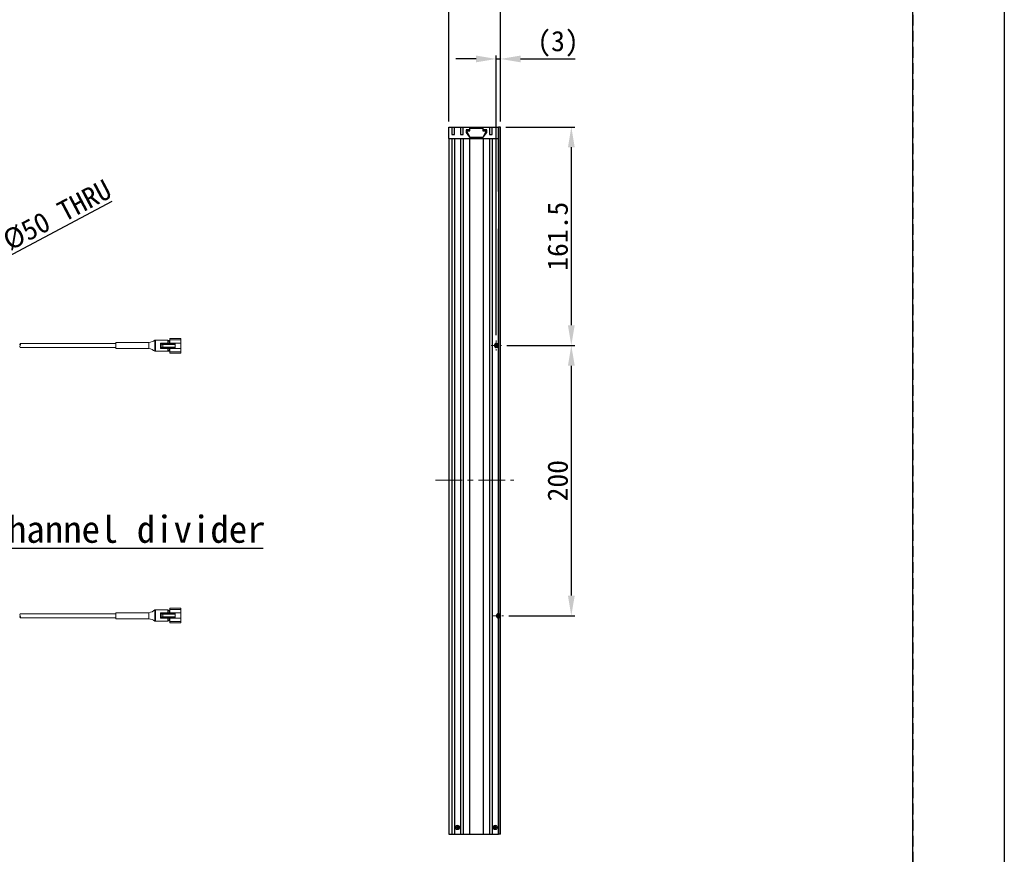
# Model space of a CAD drawing. Header units: millimetres. Extents: x 0 to 420, y 0 to 297.
# Tile 4 of 9: x 274 to 420, y 109 to 233. Entities that reach past the tile are written whole.
import ezdxf
from ezdxf import colors
from ezdxf.entities.mleader import LeaderData, LeaderLine
from ezdxf.math import Vec2, Vec3

# ---------------------------------------------------------------- set-up
doc = ezdxf.new("R2010")
doc.units = ezdxf.units.MM
doc.header["$LTSCALE"] = 0.25
doc.linetypes.add('CENTER', pattern=[50.8, 31.75, -6.35, 6.35, -6.35])
doc.linetypes.add('HIDDEN', pattern=[9.525, 6.35, -3.175])
for name, color, linetype, lineweight in [('BASE', 7, 'Continuous', 25), ('C-SIDE COVER', 7, 'Continuous', 25), ('CABLE 3P', 7, 'Continuous', 20), ('CENTER', 1, 'CENTER', 13), ('DIMENSION', 6, 'Continuous', 15), ('MXB7785', 7, 'Continuous', 20), ('SIDE COVER', 7, 'Continuous', 25), ('T-NUT', 7, 'Continuous', 20)]:
    doc.layers.add(name, color=color, linetype=linetype, lineweight=lineweight)
doc.layers.add('FORM', color=252, linetype='Continuous')
doc.layers.add('PAPER', color=254, linetype='Continuous', plot=False)
doc.styles.add('VS Standard', font='msgothic.ttc', dxfattribs={"height": 3})
doc.dimstyles.new('VS Standard x0.2', dxfattribs={"dimtxt": 3, "dimasz": 3, "dimexe": 0.5, "dimexo": 0.8, "dimgap": 0.5, "dimtad": 3, "dimlfac": 5, "dimrnd": 0.0001, "dimzin": 9, "dimdsep": 46, "dimtxsty": 'VS Standard', "dimcen": 0, "dimaunit": 1, "dimadec": 0, "dimazin": 2, "dimtfac": 1, "dimtmove": 0, "dimatfit": 2, "dimfxl": 1, "dimtolj": 1, "dimtzin": 0, "dimarcsym": 0})

# ---------------------------------------------------------------- blocks, each defined once
blk = doc.blocks.new('*D8')
at = {"layer": 'Defpoints', "color": 0}
for p in [(345.5, 235.86), (337.9, 217.01), (345.5, 217.01)]:
    blk.add_point(p, dxfattribs=at)
at = {"layer": 'DIMENSION', "color": 0, "lineweight": -2}
for p, q in [((337.9, 217.81), (337.9, 236.36)), ((340.9, 235.86), (342.5, 235.86)), ((345.5, 217.81), (345.5, 236.36))]:
    blk.add_line(p, q, dxfattribs=at)
at = {"layer": 'DIMENSION', "color": 0}
for points in [[(340.9, 236.36), (340.9, 235.36), (337.9, 235.86)], [(342.5, 235.36), (342.5, 236.36), (345.5, 235.86)]]:
    blk.add_solid(points, dxfattribs=at)
at = {"layer": 'DIMENSION', "color": 0, "insert": (341.7, 237.86), "char_height": 3, "attachment_point": 5, "style": 'VS Standard'}
blk.add_mtext('\\A1;38', dxfattribs=at)
blk = doc.blocks.new('*D9')
at = {"layer": 'Defpoints', "color": 0}
for p in [(214.42, 167.04), (205.58, 162.37)]:
    blk.add_point(p, dxfattribs=at)
at = {"layer": 'DIMENSION', "color": 0, "lineweight": -2}
for p, q in [((214.42, 167.04), (288.13, 206.03)), ((205.58, 162.37), (214.42, 167.04)), ((205.58, 162.37), (211.77, 165.64))]:
    blk.add_line(p, q, dxfattribs=at)
at = {"layer": 'DIMENSION', "color": 0}
for points in [[(212, 165.2), (211.53, 166.08), (214.42, 167.04)], [(208, 164.21), (208.47, 163.33), (205.58, 162.37)]]:
    blk.add_solid(points, dxfattribs=at)
at = {"layer": 'DIMENSION', "color": 0, "insert": (279.97, 203.98), "char_height": 3, "attachment_point": 5, "rotation": 27.8733, "style": 'VS Standard'}
blk.add_mtext('\\A1;\\A1;%%c50 THRU', dxfattribs=at)
blk = doc.blocks.new('*D15')
at = {"layer": 'Defpoints', "color": 0}
for p in [(345.5, 227.08), (345.5, 217.01), (344.9, 185.45)]:
    blk.add_point(p, dxfattribs=at)
at = {"layer": 'DIMENSION', "color": 0, "lineweight": -2}
for p, q in [((341.9, 227.08), (338.9, 227.08)), ((344.9, 186.25), (344.9, 227.58)), ((344.9, 227.08), (345.5, 227.08)), ((345.5, 217.81), (345.5, 227.58)), ((348.5, 227.08), (356.54, 227.08))]:
    blk.add_line(p, q, dxfattribs=at)
at = {"layer": 'DIMENSION', "color": 0}
for points in [[(341.9, 226.58), (341.9, 227.58), (344.9, 227.08)], [(348.5, 227.58), (348.5, 226.58), (345.5, 227.08)]]:
    blk.add_solid(points, dxfattribs=at)
at = {"layer": 'DIMENSION', "color": 0, "insert": (354.02, 229.33), "char_height": 3, "attachment_point": 5, "style": 'VS Standard'}
blk.add_mtext('\\A1;\\A1;(3)', dxfattribs=at)
blk = doc.blocks.new('*D16')
at = {"layer": 'Defpoints', "color": 0}
for p in [(345.5, 217.01), (345.65, 184.7), (355.99, 184.7)]:
    blk.add_point(p, dxfattribs=at)
at = {"layer": 'DIMENSION', "color": 0, "lineweight": -2}
for p, q in [((346.3, 217.01), (356.49, 217.01)), ((355.99, 214.01), (355.99, 187.7)), ((346.45, 184.7), (356.49, 184.7))]:
    blk.add_line(p, q, dxfattribs=at)
at = {"layer": 'DIMENSION', "color": 0}
for points in [[(356.49, 214.01), (355.49, 214.01), (355.99, 217.01)], [(355.49, 187.7), (356.49, 187.7), (355.99, 184.7)]]:
    blk.add_solid(points, dxfattribs=at)
at = {"layer": 'DIMENSION', "color": 0, "insert": (353.99, 200.85), "char_height": 3, "attachment_point": 5, "rotation": 90, "style": 'VS Standard'}
blk.add_mtext('\\A1;161.5', dxfattribs=at)
blk = doc.blocks.new('*D17')
at = {"layer": 'Defpoints', "color": 0}
for p in [(345.65, 184.7), (345.95, 144.71), (355.99, 144.71)]:
    blk.add_point(p, dxfattribs=at)
at = {"layer": 'DIMENSION', "color": 0, "lineweight": -2}
for p, q in [((346.45, 184.7), (356.49, 184.7)), ((355.99, 181.7), (355.99, 147.71)), ((346.75, 144.71), (356.49, 144.71))]:
    blk.add_line(p, q, dxfattribs=at)
at = {"layer": 'DIMENSION', "color": 0}
for points in [[(356.49, 181.7), (355.49, 181.7), (355.99, 184.7)], [(355.49, 147.71), (356.49, 147.71), (355.99, 144.71)]]:
    blk.add_solid(points, dxfattribs=at)
at = {"layer": 'DIMENSION', "color": 0, "insert": (353.99, 164.7), "char_height": 3, "attachment_point": 5, "rotation": 90, "style": 'VS Standard'}
blk.add_mtext('\\A1;200', dxfattribs=at)

msp = doc.modelspace()

# ---------------------------------------------------------------- hatches: boundary and pattern name
at = {"layer": 'CABLE 3P'}
h = msp.add_hatch(dxfattribs=at)
h.set_pattern_fill('ANSI31', color=256, scale=0.025, style=0)
h.set_pattern_definition([(45, (0.9935, -19.40981), (-0.0561266, 0.0561266), [])])
h.paths.add_polyline_path([(345.2013, 184.6976, 0.41421356), (344.9013, 184.9976), (344.9013, 184.6976)])
h.paths.add_polyline_path([(344.9013, 184.9976, 0.41421356), (344.6013, 184.6976), (344.9013, 184.6976)])
h.paths.add_polyline_path([(344.6013, 184.6976, 0.41421356), (344.9013, 184.3976), (344.9013, 184.6976)])
h.paths.add_polyline_path([(344.9013, 184.3976, 0.41421356), (345.2013, 184.6976), (344.9013, 184.6976)])
h = msp.add_hatch(dxfattribs=at)
h.set_pattern_fill('ANSI31', color=256, scale=0.025, style=0)
h.set_pattern_definition([(45, (1.2935, -59.40019), (-0.0561266, 0.0561266), [])])
h.paths.add_polyline_path([(345.5013, 144.7072, 0.41421356), (345.2013, 145.0072), (345.2013, 144.7072)])
h.paths.add_polyline_path([(345.2013, 145.0072, 0.41421356), (344.9013, 144.7072), (345.2013, 144.7072)])
h.paths.add_polyline_path([(344.9013, 144.7072, 0.41421356), (345.2013, 144.4072), (345.2013, 144.7072)])
h.paths.add_polyline_path([(345.2013, 144.4072, 0.41421356), (345.5013, 144.7072), (345.2013, 144.7072)])

# ---------------------------------------------------------------- linework, layer by layer
at = {"layer": 'BASE'}
for p, q in [((345.2013, 207.4587), (345.2013, 217.0072)), ((345.5013, 217.0072), (345.2013, 217.0072)), ((345.2013, 217.0072), (345.2013, 215.3072)), ((345.5013, 205.7804), (345.5013, 217.0072)), ((345.2013, 215.3072), (345.2013, 201.956)), ((345.5013, 177.0426), (345.5013, 205.7804)), ((345.2013, 201.956), (345.2013, 177.0426)), ((345.2013, 177.0426), (345.2013, 201.956)), ((345.2013, 177.0426), (345.2013, 149.7406)), ((345.2013, 149.7406), (345.2013, 177.0426)), ((345.5013, 149.7406), (345.5013, 177.0426)), ((345.2013, 112.4072), (345.2013, 149.7406)), ((345.2013, 149.7406), (345.2013, 112.4072)), ((345.5013, 112.4072), (345.5013, 149.7406)), ((345.5013, 112.4072), (345.2013, 112.4072))]:
    msp.add_line(p, q, dxfattribs=at)
at = {"layer": 'C-SIDE COVER'}
for p, q in [((337.9013, 215.3072), (337.9013, 177.0426)), ((337.9013, 215.3072), (338.3013, 215.3072)), ((338.3013, 215.3072), (338.3013, 177.0426)), ((338.7013, 215.3072), (339.6013, 215.3072)), ((338.7013, 215.3072), (338.7013, 177.0426)), ((339.6013, 215.3072), (339.6013, 177.0426)), ((340.0013, 215.3072), (340.0013, 177.0426)), ((340.0013, 215.3072), (340.9513, 215.3072)), ((340.9513, 215.3072), (340.9513, 177.0426)), ((342.9513, 215.3072), (342.9513, 177.0426)), ((342.9513, 215.3072), (343.9013, 215.3072)), ((343.9013, 215.3072), (343.9013, 205.1072)), ((344.3013, 215.3072), (344.3013, 205.8259)), ((344.3013, 215.3072), (345.2013, 215.3072)), ((344.3013, 205.8259), (344.3013, 177.0426)), ((343.9013, 205.1072), (343.9013, 177.0426)), ((344.9013, 184.9976), (345.2013, 184.9976)), ((345.2013, 184.3976), (344.9013, 184.3976)), ((337.9013, 177.0426), (337.9013, 149.7406)), ((338.3013, 177.0426), (338.3013, 149.7406)), ((338.7013, 177.0426), (338.7013, 149.7406)), ((339.6013, 177.0426), (339.6013, 149.7406)), ((340.0013, 177.0426), (340.0013, 149.7406)), ((340.9513, 177.0426), (340.9513, 149.7406)), ((342.9513, 177.0426), (342.9513, 149.7406)), ((343.9013, 177.0426), (343.9013, 149.7406)), ((344.3013, 177.0426), (344.3013, 149.7406)), ((337.9013, 149.7406), (337.9013, 112.4072)), ((338.3013, 149.7406), (338.3013, 112.4072)), ((338.7013, 149.7406), (338.7013, 112.4072)), ((339.6013, 149.7406), (339.6013, 112.4072)), ((340.0013, 149.7406), (340.0013, 112.4072)), ((340.9513, 149.7406), (340.9513, 112.4072)), ((342.9513, 149.7406), (342.9513, 112.4072)), ((343.9013, 149.7406), (343.9013, 112.4072)), ((344.3013, 149.7406), (344.3013, 112.4072)), ((345.2013, 145.0072), (345.5013, 145.0072)), ((345.5013, 144.4072), (345.2013, 144.4072)), ((337.9013, 112.4072), (338.3013, 112.4072)), ((338.3013, 112.4072), (338.7013, 112.4072)), ((338.7013, 112.4072), (339.6013, 112.4072)), ((339.6013, 112.4072), (340.0013, 112.4072)), ((340.0013, 112.4072), (340.9513, 112.4072)), ((340.9513, 112.4072), (342.9513, 112.4072)), ((342.9513, 112.4072), (343.9013, 112.4072)), ((343.9013, 112.4072), (344.3013, 112.4072)), ((344.3013, 112.4072), (345.2013, 112.4072))]:
    msp.add_line(p, q, dxfattribs=at)
for centre in [(344.9013, 184.6976), (345.2013, 144.7072)]:
    msp.add_arc(centre, 0.3, 90, 270, dxfattribs=at)
at = {"layer": 'CABLE 3P'}
for p, q in [((288.6534, 185.0072), (274.5177, 185.0072)), ((293.5334, 185.1376), (288.6534, 185.1376)), ((288.6534, 185.1376), (288.6534, 184.6976)), ((293.5334, 185.1476), (293.5334, 184.2476)), ((294.4334, 185.4776), (294.4334, 183.8376)), ((294.4959, 185.4776), (294.4334, 185.4776)), ((296.3534, 185.4776), (294.4959, 185.4776)), ((294.4959, 183.8376), (294.4959, 185.4776)), ((295.3762, 185.0576), (295.2762, 185.0576)), ((295.2762, 184.2576), (295.2762, 185.0576)), ((295.3762, 184.2576), (295.3762, 185.0576)), ((295.6034, 185.0576), (295.3762, 185.0576)), ((295.5122, 184.9376), (295.5205, 184.9376)), ((295.5122, 184.8776), (295.5122, 184.9376)), ((295.5122, 184.8776), (295.5205, 184.8776)), ((295.5205, 184.9376), (295.5205, 184.8776)), ((297.3834, 184.9376), (295.5205, 184.9376)), ((295.5205, 184.8776), (297.3834, 184.8776)), ((295.5995, 184.9776), (295.6034, 184.9776)), ((297.4034, 185.0576), (295.6034, 185.0576)), ((295.6034, 184.9776), (295.6034, 185.0576)), ((295.6078, 184.9576), (297.4034, 184.9576)), ((296.3534, 185.0576), (296.3534, 185.4776)), ((296.3534, 185.4576), (296.5534, 185.4576)), ((296.5534, 185.3576), (296.3534, 185.3576)), ((296.5534, 185.3576), (296.5534, 185.4576)), ((296.5534, 185.3576), (296.6534, 185.3576)), ((296.5534, 185.0576), (296.5534, 185.3576)), ((296.6534, 185.5576), (296.6534, 185.7576)), ((296.6534, 185.7576), (298.2534, 185.7576)), ((296.6534, 185.0576), (296.6534, 185.5576)), ((298.2534, 185.5576), (296.6534, 185.5576)), ((297.3834, 184.9376), (297.4034, 184.9576)), ((297.3834, 184.8776), (297.3834, 184.9376)), ((297.3834, 184.8776), (297.4034, 184.8576)), ((297.4034, 185.0576), (298.2534, 185.0576)), ((297.4034, 184.9576), (297.4034, 185.0576)), ((297.4034, 184.9576), (297.4034, 184.8576)), ((298.2534, 185.7576), (298.2534, 185.5576)), ((298.2534, 185.0576), (298.2534, 185.5576)), ((298.2534, 185.0576), (298.2534, 184.2576)), ((288.6534, 184.4072), (274.5177, 184.4072)), ((288.6534, 184.2576), (288.6534, 184.6976)), ((293.5334, 184.2576), (288.6534, 184.2576)), ((294.4334, 183.8376), (294.4959, 183.8376)), ((294.4959, 183.8376), (296.3534, 183.8376)), ((295.2762, 184.2576), (295.3762, 184.2576)), ((295.3762, 184.2576), (295.6034, 184.2576)), ((295.5122, 184.3776), (295.5122, 184.4376)), ((295.5122, 184.4376), (295.5205, 184.4376)), ((295.5122, 184.3776), (295.5205, 184.3776)), ((297.3834, 184.4376), (295.5205, 184.4376)), ((295.5205, 184.4376), (295.5205, 184.3776)), ((295.5205, 184.3776), (297.3834, 184.3776)), ((295.6034, 184.8376), (295.5995, 184.8376)), ((295.5995, 184.4776), (295.6034, 184.4776)), ((295.6034, 184.3376), (295.5995, 184.3376)), ((295.6034, 184.4776), (295.6034, 184.8376)), ((295.6034, 184.2576), (295.6034, 184.3376)), ((295.6034, 184.2576), (297.4034, 184.2576)), ((297.4034, 184.8576), (295.6078, 184.8576)), ((295.6078, 184.4576), (297.4034, 184.4576)), ((297.4034, 184.3576), (295.6078, 184.3576)), ((296.3534, 183.8376), (296.3534, 184.2576)), ((296.3534, 183.9576), (296.5534, 183.9576)), ((296.5534, 183.8576), (296.3534, 183.8576)), ((296.5534, 183.9576), (296.5534, 184.2576)), ((296.6534, 183.9576), (296.5534, 183.9576)), ((296.5534, 183.8576), (296.5534, 183.9576)), ((296.6534, 183.7576), (296.6534, 184.2576)), ((296.6534, 183.5576), (296.6534, 183.7576)), ((296.6534, 183.7576), (298.2534, 183.7576)), ((298.2534, 183.5576), (296.6534, 183.5576)), ((297.3834, 184.4376), (297.4034, 184.4576)), ((297.3834, 184.3776), (297.3834, 184.4376)), ((297.3834, 184.3776), (297.4034, 184.3576)), ((297.4034, 184.4576), (297.4034, 184.8576)), ((297.4034, 184.4576), (297.4034, 184.3576)), ((297.4034, 184.2576), (297.4034, 184.3576)), ((298.2534, 184.2576), (297.4034, 184.2576)), ((298.2534, 184.2576), (298.2534, 183.7576)), ((298.2534, 183.7576), (298.2534, 183.5576)), ((294.4334, 143.9368), (294.4334, 145.5768)), ((294.4334, 145.5768), (294.4959, 145.5768)), ((294.4959, 145.5768), (296.3534, 145.5768)), ((294.4959, 145.5768), (294.4959, 143.9368)), ((296.3534, 145.5768), (296.3534, 145.1568)), ((298.2534, 145.8568), (296.6534, 145.8568)), ((296.6534, 145.8568), (296.6534, 145.6568)), ((296.6534, 145.6568), (296.6534, 145.1568)), ((296.6534, 145.6568), (298.2534, 145.6568)), ((298.2534, 145.6568), (298.2534, 145.8568)), ((298.2534, 145.1568), (298.2534, 145.6568)), ((288.6534, 145.0072), (274.5177, 145.0072)), ((288.6534, 144.4072), (274.5177, 144.4072)), ((293.5334, 145.1568), (288.6534, 145.1568)), ((288.6534, 145.1568), (288.6534, 144.7168)), ((288.6534, 144.2768), (288.6534, 144.7168)), ((293.5334, 144.2768), (288.6534, 144.2768)), ((293.5334, 144.2668), (293.5334, 145.1668)), ((295.2762, 145.1568), (295.3762, 145.1568)), ((295.2762, 145.1568), (295.2762, 144.3568)), ((295.3762, 144.3568), (295.2762, 144.3568)), ((295.3762, 145.1568), (295.6034, 145.1568)), ((295.3762, 145.1568), (295.3762, 144.3568)), ((295.6034, 144.3568), (295.3762, 144.3568)), ((295.5122, 145.0368), (295.5122, 144.9768)), ((295.5122, 145.0368), (295.5205, 145.0368)), ((295.5122, 144.9768), (295.5205, 144.9768)), ((295.5122, 144.5368), (295.5122, 144.4768)), ((295.5122, 144.5368), (295.5205, 144.5368)), ((295.5122, 144.4768), (295.5205, 144.4768)), ((295.5205, 145.0368), (297.3834, 145.0368)), ((295.5205, 144.9768), (295.5205, 145.0368)), ((297.3834, 144.9768), (295.5205, 144.9768)), ((295.5205, 144.4768), (295.5205, 144.5368)), ((295.5205, 144.5368), (297.3834, 144.5368)), ((297.3834, 144.4768), (295.5205, 144.4768)), ((295.6034, 145.0768), (295.5995, 145.0768)), ((295.5995, 144.9368), (295.6034, 144.9368)), ((295.6034, 144.5768), (295.5995, 144.5768)), ((295.5995, 144.4368), (295.6034, 144.4368)), ((295.6034, 145.1568), (297.4034, 145.1568)), ((295.6034, 145.1568), (295.6034, 145.0768)), ((295.6034, 144.9368), (295.6034, 144.5768)), ((295.6034, 144.4368), (295.6034, 144.3568)), ((297.4034, 144.3568), (295.6034, 144.3568)), ((297.4034, 145.0568), (295.6078, 145.0568)), ((295.6078, 144.9568), (297.4034, 144.9568)), ((297.4034, 144.5568), (295.6078, 144.5568)), ((295.6078, 144.4568), (297.4034, 144.4568)), ((296.5534, 145.5568), (296.3534, 145.5568)), ((296.3534, 145.4568), (296.5534, 145.4568)), ((296.3534, 144.3568), (296.3534, 143.9368)), ((296.5534, 145.5568), (296.5534, 145.4568)), ((296.6534, 145.4568), (296.5534, 145.4568)), ((296.5534, 145.4568), (296.5534, 145.1568)), ((296.5534, 144.3568), (296.5534, 144.0568)), ((296.6534, 144.3568), (296.6534, 143.8568)), ((297.3834, 145.0368), (297.4034, 145.0568)), ((297.3834, 145.0368), (297.3834, 144.9768)), ((297.3834, 144.9768), (297.4034, 144.9568)), ((297.3834, 144.5368), (297.4034, 144.5568)), ((297.3834, 144.5368), (297.3834, 144.4768)), ((297.3834, 144.4768), (297.4034, 144.4568)), ((297.4034, 145.1568), (297.4034, 145.0568)), ((298.2534, 145.1568), (297.4034, 145.1568)), ((297.4034, 144.9568), (297.4034, 145.0568)), ((297.4034, 144.9568), (297.4034, 144.5568)), ((297.4034, 144.4568), (297.4034, 144.5568)), ((297.4034, 144.4568), (297.4034, 144.3568)), ((297.4034, 144.3568), (298.2534, 144.3568)), ((298.2534, 144.3568), (298.2534, 145.1568)), ((298.2534, 144.3568), (298.2534, 143.8568)), ((294.4959, 143.9368), (294.4334, 143.9368)), ((296.3534, 143.9368), (294.4959, 143.9368)), ((296.5534, 144.0568), (296.3534, 144.0568)), ((296.3534, 143.9568), (296.5534, 143.9568)), ((296.5534, 144.0568), (296.6534, 144.0568)), ((296.5534, 144.0568), (296.5534, 143.9568)), ((296.6534, 143.8568), (296.6534, 143.6568)), ((298.2534, 143.8568), (296.6534, 143.8568)), ((296.6534, 143.6568), (298.2534, 143.6568)), ((298.2534, 143.6568), (298.2534, 143.8568))]:
    msp.add_line(p, q, dxfattribs=at)
for centre in [(344.9013, 184.6976), (345.2013, 144.7072)]:
    msp.add_circle(centre, 0.3, dxfattribs=at)
for centre, radius, start, end in [((274.7577, 184.8572), 0.283, 147.994617, 212.005383), ((274.2777, 184.8572), 0.283, 327.994617, 32.005383), ((293.1739, 187.5205), 2.4, 278.616488, 301.656118), ((295.6177, 184.9734), 0.0187, 167.242859, 237.996871), ((295.6415, 185.0014), 0.0449, 212.003129, 282.757141), ((296.5534, 185.5576), 0.1, 270, 0), ((274.7577, 184.5572), 0.283, 147.994617, 212.005383), ((293.0098, 181.9054), 2.4, 53.617744, 77.398453), ((295.6177, 184.8417), 0.0187, 122.003129, 192.757141), ((295.6177, 184.4734), 0.0187, 167.242859, 237.996871), ((295.6177, 184.3417), 0.0187, 122.003129, 192.757141), ((295.6415, 184.8138), 0.0449, 77.242859, 147.996871), ((295.6415, 184.5014), 0.0449, 212.003129, 282.757141), ((295.6415, 184.3138), 0.0449, 77.242859, 147.996871), ((296.5534, 183.7576), 0.1, 0, 90), ((293.0098, 147.509), 2.4, 282.601547, 306.382256), ((296.5534, 145.6568), 0.1, 270, 0), ((274.7577, 144.8572), 0.283, 147.994617, 212.005383), ((274.7577, 144.5572), 0.283, 147.994617, 212.005383), ((274.2777, 144.5572), 0.283, 327.994617, 32.005383), ((293.1739, 141.8939), 2.4, 58.343882, 81.383512), ((295.6177, 145.0727), 0.0187, 167.242859, 237.996871), ((295.6177, 144.9409), 0.0187, 122.003129, 192.757141), ((295.6177, 144.5727), 0.0187, 167.242859, 237.996871), ((295.6177, 144.4409), 0.0187, 122.003129, 192.757141), ((295.6415, 145.1006), 0.0449, 212.003129, 282.757141), ((295.6415, 144.913), 0.0449, 77.242859, 147.996871), ((295.6415, 144.6006), 0.0449, 212.003129, 282.757141), ((295.6415, 144.413), 0.0449, 77.242859, 147.996871), ((296.5534, 143.8568), 0.1, 0, 90)]:
    msp.add_arc(centre, radius, start, end, dxfattribs=at)
for points in [[(295.5122, 184.9376), (295.5122, 184.961), (295.5483, 184.9776), (295.5995, 184.9776)], [(295.5995, 184.8376), (295.5483, 184.8376), (295.5122, 184.8541), (295.5122, 184.8776)], [(295.6078, 184.9576), (295.5567, 184.9576), (295.5205, 184.9493), (295.5205, 184.9376)], [(295.5205, 184.8776), (295.5205, 184.8658), (295.5567, 184.8576), (295.6078, 184.8576)], [(295.5122, 184.4376), (295.5122, 184.461), (295.5483, 184.4776), (295.5995, 184.4776)], [(295.5995, 184.3376), (295.5483, 184.3376), (295.5122, 184.3541), (295.5122, 184.3776)], [(295.6078, 184.4576), (295.5567, 184.4576), (295.5205, 184.4493), (295.5205, 184.4376)], [(295.5205, 184.3776), (295.5205, 184.3658), (295.5567, 184.3576), (295.6078, 184.3576)], [(295.5995, 145.0768), (295.5483, 145.0768), (295.5122, 145.0602), (295.5122, 145.0368)], [(295.5122, 144.9768), (295.5122, 144.9534), (295.5483, 144.9368), (295.5995, 144.9368)], [(295.5995, 144.5768), (295.5483, 144.5768), (295.5122, 144.5602), (295.5122, 144.5368)], [(295.5122, 144.4768), (295.5122, 144.4534), (295.5483, 144.4368), (295.5995, 144.4368)], [(295.5205, 145.0368), (295.5205, 145.0485), (295.5567, 145.0568), (295.6078, 145.0568)], [(295.6078, 144.9568), (295.5567, 144.9568), (295.5205, 144.9651), (295.5205, 144.9768)], [(295.5205, 144.5368), (295.5205, 144.5485), (295.5567, 144.5568), (295.6078, 144.5568)], [(295.6078, 144.4568), (295.5567, 144.4568), (295.5205, 144.4651), (295.5205, 144.4768)]]:
    msp.add_rational_spline(points, [1, 0.804737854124, 0.804737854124, 1], degree=3, dxfattribs=at)
at = {"layer": 'CENTER', "ltscale": 0.1}
for p, q in [((344.9013, 185.4476), (344.9013, 183.9476)), ((344.1513, 184.6976), (345.6513, 184.6976)), ((345.2013, 175.514), (345.2013, 174.014)), ((344.4513, 144.7072), (345.9513, 144.7072)), ((345.2013, 145.4572), (345.2013, 143.9572))]:
    msp.add_line(p, q, dxfattribs=at)
at = {"layer": 'CENTER', "ltscale": 0.5}
msp.add_line((335.9013, 164.7568), (347.5013, 164.7568), dxfattribs=at)
at = {"layer": 'FORM'}
msp.add_line((406.5, 44.5), (406.5, 286), dxfattribs=at)
at = {"layer": 'FORM', "linetype": 'HIDDEN'}
msp.add_lwpolyline([(13.5, 286), (406.5, 286), (406.5, 11), (13.5, 11)], close=True, dxfattribs=at)
at = {"layer": 'MXB7785'}
for p, q in [((339.1013, 113.4572), (339.1013, 113.6072)), ((339.1013, 113.6072), (339.1306, 113.5779)), ((339.1013, 113.6072), (339.2013, 113.6072)), ((339.1306, 113.4279), (339.1306, 113.5779)), ((339.1306, 113.5779), (339.1721, 113.5779)), ((339.1721, 113.5779), (339.2013, 113.6072)), ((339.1721, 113.5779), (339.1721, 113.4279)), ((339.2013, 113.6072), (339.2013, 113.4572)), ((344.7013, 113.4572), (344.7013, 113.6072)), ((344.7013, 113.6072), (344.7306, 113.5779)), ((344.7013, 113.6072), (344.8013, 113.6072)), ((344.7306, 113.4279), (344.7306, 113.5779)), ((344.7306, 113.5779), (344.7721, 113.5779)), ((344.7721, 113.5779), (344.8013, 113.6072)), ((344.7721, 113.5779), (344.7721, 113.4279)), ((344.8013, 113.6072), (344.8013, 113.4572)), ((338.9513, 113.3572), (338.9513, 113.4572)), ((338.9513, 113.4572), (339.1013, 113.4572)), ((338.9806, 113.4279), (338.9513, 113.4572)), ((338.9806, 113.3864), (338.9513, 113.3572)), ((339.1013, 113.3572), (338.9513, 113.3572)), ((338.9806, 113.3864), (338.9806, 113.4279)), ((338.9806, 113.4279), (339.1306, 113.4279)), ((339.1306, 113.3864), (338.9806, 113.3864)), ((339.1306, 113.4279), (339.1013, 113.4572)), ((339.1306, 113.3864), (339.1013, 113.3572)), ((339.1013, 113.2072), (339.1013, 113.3572)), ((339.1306, 113.2364), (339.1013, 113.2072)), ((339.2013, 113.2072), (339.1013, 113.2072)), ((339.1306, 113.2364), (339.1306, 113.3864)), ((339.1721, 113.2364), (339.1306, 113.2364)), ((339.1721, 113.4279), (339.2013, 113.4572)), ((339.1721, 113.4279), (339.3221, 113.4279)), ((339.3221, 113.3864), (339.1721, 113.3864)), ((339.1721, 113.3864), (339.2013, 113.3572)), ((339.1721, 113.3864), (339.1721, 113.2364)), ((339.1721, 113.2364), (339.2013, 113.2072)), ((339.2013, 113.4572), (339.3513, 113.4572)), ((339.2013, 113.3572), (339.2013, 113.2072)), ((339.3513, 113.3572), (339.2013, 113.3572)), ((339.3221, 113.4279), (339.3513, 113.4572)), ((339.3221, 113.4279), (339.3221, 113.3864)), ((339.3221, 113.3864), (339.3513, 113.3572)), ((339.3513, 113.4572), (339.3513, 113.3572)), ((344.5513, 113.3572), (344.5513, 113.4572)), ((344.5513, 113.4572), (344.7013, 113.4572)), ((344.5806, 113.4279), (344.5513, 113.4572)), ((344.5806, 113.3864), (344.5513, 113.3572)), ((344.7013, 113.3572), (344.5513, 113.3572)), ((344.5806, 113.3864), (344.5806, 113.4279)), ((344.5806, 113.4279), (344.7306, 113.4279)), ((344.7306, 113.3864), (344.5806, 113.3864)), ((344.7306, 113.4279), (344.7013, 113.4572)), ((344.7306, 113.3864), (344.7013, 113.3572)), ((344.7013, 113.2072), (344.7013, 113.3572)), ((344.7306, 113.2364), (344.7013, 113.2072)), ((344.8013, 113.2072), (344.7013, 113.2072)), ((344.7306, 113.2364), (344.7306, 113.3864)), ((344.7721, 113.2364), (344.7306, 113.2364)), ((344.7721, 113.4279), (344.8013, 113.4572)), ((344.7721, 113.4279), (344.9221, 113.4279)), ((344.9221, 113.3864), (344.7721, 113.3864)), ((344.7721, 113.3864), (344.8013, 113.3572)), ((344.7721, 113.3864), (344.7721, 113.2364)), ((344.7721, 113.2364), (344.8013, 113.2072)), ((344.8013, 113.4572), (344.9513, 113.4572)), ((344.8013, 113.3572), (344.8013, 113.2072)), ((344.9513, 113.3572), (344.8013, 113.3572)), ((344.9221, 113.4279), (344.9513, 113.4572)), ((344.9221, 113.4279), (344.9221, 113.3864)), ((344.9221, 113.3864), (344.9513, 113.3572)), ((344.9513, 113.4572), (344.9513, 113.3572))]:
    msp.add_line(p, q, dxfattribs=at)
for centre in [(339.1513, 113.4072), (344.7513, 113.4072)]:
    msp.add_circle(centre, 0.32, dxfattribs=at)
for centre, start, end in [((339.1513, 113.4072), 0, 180), ((344.7513, 113.4072), 0, 180), ((339.1513, 113.4072), 180, 0), ((344.7513, 113.4072), 180, 0)]:
    msp.add_arc(centre, 0.3, start, end, dxfattribs=at)
at = {"layer": 'PAPER'}
msp.add_lwpolyline([(0, 297), (420, 297), (420, 0), (0, 0)], close=True, dxfattribs=at)
at = {"layer": 'SIDE COVER'}
for p, q in [((337.9013, 215.3072), (337.9013, 217.0072)), ((337.9013, 217.0072), (338.3013, 217.0072)), ((338.3013, 217.0072), (338.7013, 217.0072)), ((338.3013, 217.0072), (338.3013, 215.9072)), ((338.7013, 217.0072), (339.6013, 217.0072)), ((338.7013, 215.9072), (338.7013, 217.0072)), ((339.6013, 217.0072), (340.0013, 217.0072)), ((339.6013, 217.0072), (339.6013, 215.9072)), ((340.0013, 215.9072), (340.0013, 217.0072)), ((340.0013, 217.0072), (340.9513, 217.0072)), ((340.9513, 217.0072), (342.9513, 217.0072)), ((340.9513, 217.0072), (340.9513, 216.6072)), ((342.9513, 216.6072), (342.9513, 217.0072)), ((342.9513, 217.0072), (343.9013, 217.0072)), ((343.9013, 217.0072), (344.3013, 217.0072)), ((343.9013, 217.0072), (343.9013, 215.9072)), ((344.3013, 217.0072), (345.2013, 217.0072)), ((344.3013, 215.9072), (344.3013, 217.0072)), ((338.3013, 215.9072), (338.7013, 215.9072)), ((339.6013, 215.9072), (340.0013, 215.9072)), ((340.9513, 216.6072), (340.4259, 216.6072)), ((340.4259, 216.6072), (340.4259, 216.2072)), ((340.4259, 216.2072), (340.9513, 215.5346)), ((340.9513, 215.5346), (342.9513, 215.5346)), ((343.4768, 216.6072), (342.9513, 216.6072)), ((342.9513, 215.5346), (343.4768, 216.2072)), ((343.4768, 216.2072), (343.4768, 216.6072)), ((343.9013, 215.9072), (344.3013, 215.9072)), ((337.9013, 215.3072), (345.2013, 215.3072))]:
    msp.add_line(p, q, dxfattribs=at)
at = {"layer": 'T-NUT', "linetype": 'Continuous', "lineweight": 25}
for p, q in [((340.9683, 215.5392), (340.5013, 216.4334)), ((340.5013, 216.4334), (340.9713, 216.4334)), ((340.9713, 216.8334), (342.9313, 216.8334)), ((340.9713, 216.4334), (340.9713, 216.8334)), ((342.9313, 216.8334), (342.9313, 216.4334)), ((342.9313, 216.4334), (343.4013, 216.4334)), ((343.4013, 216.4334), (342.9344, 215.5392))]:
    msp.add_line(p, q, dxfattribs=at)

# ---------------------------------------------------------------- dimensions: what is measured, and where the dimension line sits
at = {"layer": 'DIMENSION'}
dim = msp.add_linear_dim(base=(345.5013, 235.8567), p1=(337.9013, 217.0072), p2=(345.5013, 217.0072), dimstyle='VS Standard x0.2', override={"dimtxsty": 'VS Standard'}, dxfattribs=at)
dim.commit()
dim.dimension.update_dxf_attribs({"geometry": '*D8', "text_midpoint": (341.7013, 237.8567)})
dim = msp.add_linear_dim(base=(345.5013, 227.0819), p1=(344.9013, 185.4476), p2=(345.5013, 217.0072), text='\\A1;(<>)', dimstyle='VS Standard x0.2', dxfattribs=at)
dim.commit()
dim.dimension.update_dxf_attribs({"geometry": '*D15', "text_midpoint": (354.0203, 229.3324)})
for base, p1, p2, picture, middle in [((355.9891, 184.6976), (345.5013, 217.0072), (345.6513, 184.6976), '*D16', (353.9891, 200.8524)), ((355.9891, 144.7072), (345.6513, 184.6976), (345.9513, 144.7072), '*D17', (353.9891, 164.7024))]:
    dim = msp.add_linear_dim(base=base, p1=p1, p2=p2, angle=90, dimstyle='VS Standard x0.2', override={"dimdec": 1}, dxfattribs=at)
    dim.commit()
    dim.dimension.update_dxf_attribs({"geometry": picture, "text_midpoint": middle})
dim = msp.add_diameter_dim_2p(p1=(205.5801, 162.3696), p2=(214.4199, 167.0448), text='\\A1;<> THRU', dimstyle='VS Standard x0.2', dxfattribs=at)
dim.commit()
dim.dimension.update_dxf_attribs({"geometry": '*D9', "text_midpoint": (280.9083, 202.209), "dimtype": 163})

# ---------------------------------------------------------------- leaders
ml = msp.add_multileader_mtext('Standard', dxfattribs=at)
ml.set_content('Channel divider', style='VS Standard')
ml.set_leader_properties()
ml.build(insert=Vec2(0, 0))
ml.multileader.update_dxf_attribs({"text_left_attachment_type": 5, "text_right_attachment_type": 6, "dogleg_length": 0})
ctx = ml.context
ctx.base_point, ctx.plane_origin = Vec3(282.3538, 159.9358), Vec3(27.9776, -2.8229)
ctx.left_attachment, ctx.right_attachment = 5, 6
notes = []
notes.append((ctx, [(0, (1, 1, 0), (267.9776, 154.7183), (1, 0), 0, [(0, [(260, 154.7072)], 0, [])])]))
ctx.mtext.insert = Vec3(269.9776, 159.5183)
for ctx, leaders in notes:
    for number, flags, end, landing, length, lines in leaders:
        leader = LeaderData()
        leader.index, (leader.has_last_leader_line, leader.has_dogleg_vector, leader.attachment_direction) = number, flags
        leader.last_leader_point, leader.dogleg_vector, leader.dogleg_length = Vec3(end), Vec3(landing), length
        for number, points, colour, breaks in lines:
            line = LeaderLine()
            line.index, line.vertices, line.color, line.breaks = number, Vec3.list(points), colors.encode_raw_color(colour), breaks
            leader.lines.append(line)
        ctx.leaders.append(leader)

doc.saveas('drawing.dxf')
